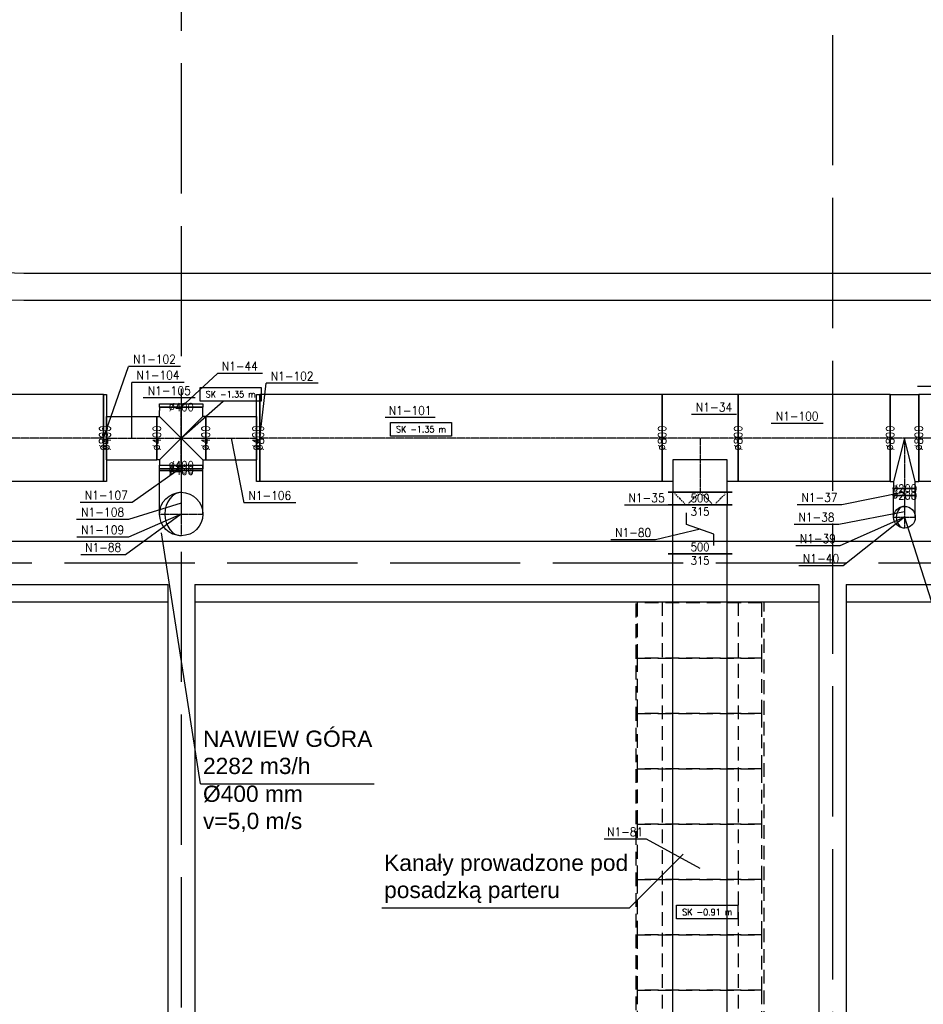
# Model space of a CAD drawing. Header units: millimetres. Extents: x -56303 to -45239, y -20463 to -4540.
# Tile 21 of 256: x -51771 to -50939, y -19551 to -18643. Entities that reach past the tile are written whole.
import ezdxf

# ---------------------------------------------------------------- set-up
doc = ezdxf.new("R2010")
doc.units = ezdxf.units.MM
for name, pattern in [('ACAD_ISO02W100', [15, 12, -3]), ('DASHDOT', [1, 0.5, -0.25, 0, -0.25]), ('DASHED', [19.05, 12.7, -6.35]), ('HIDDEN', [9.525, 6.35, -3.175]), ('HIDDEN2', [4.7625, 3.175, -1.5875])]:
    doc.linetypes.add(name, pattern=pattern)
doc.layers.add('---Widok', color=7, linetype='Continuous', lineweight=25)
doc.layers.add('---Ściany', color=5, linetype='Continuous', lineweight=25)
for name, color, linetype in [('_HVAC_opis', 3, 'Continuous'), ('_HVAC_podkład', 8, 'Continuous'), ('FLUID-N1', 7, 'Continuous'), ('FLUID-N1-60-INF', 7, 'Continuous'), ('FLUID-N1-75-DIM', 7, 'Continuous'), ('FLUID-N1-80-NUM', 7, 'Continuous'), ('FLUID-N1-SYM', 7, 'Continuous')]:
    doc.layers.add(name, color=color, linetype=linetype)
doc.styles.add('OPIS1', font='ROMANS.SHX', dxfattribs={"width": 0.9})
doc.styles.get("Standard").update_dxf_attribs({"font": 'arial.ttf'})
doc.dimstyles.new('wymiar', dxfattribs={"dimtxt": 8, "dimasz": 5, "dimexe": 0.1, "dimexo": 0.1, "dimgap": 1, "dimtad": 1, "dimdec": 0, "dimlfac": 10, "dimdsep": 46, "dimtxsty": 'OPIS1', "dimblk": 'OBLIQUE', "dimcen": 10, "dimclrd": 256, "dimclre": 256, "dimadec": 0, "dimazin": 0, "dimtfac": 1, "dimtdec": 0, "dimtmove": 0, "dimatfit": 3, "dimfxl": 1, "dimarcsym": 0})

# ---------------------------------------------------------------- blocks, each defined once
blk = doc.blocks.new('*U342')
at = {"color": 132, "linetype": 'Continuous', "lineweight": -2}
blk.add_line((-150, -100), (-150, 100), dxfattribs=at)
at = {"color": 0, "linetype": 'ByBlock', "lineweight": -2}
for p, q in [((50, 100), (-150, 100)), ((50, -100), (-150, -100))]:
    blk.add_line(p, q, dxfattribs=at)
blk.add_circle((50, 0), 100, dxfattribs=at)
at = {"layer": 'FLUID-N1-SYM', "color": 7, "linetype": 'DASHDOT'}
for p, q in [((50, -100), (50, 100)), ((-150, 0), (150, 0))]:
    blk.add_line(p, q, dxfattribs=at)
blk = doc.blocks.new('*U343')
at = {"color": 132, "linetype": 'Continuous', "lineweight": -2}
for p, q in [((-100, 465), (100, 465)), ((-132.5, -400), (-132.5, 400)), ((132.5, 400), (132.5, -400))]:
    blk.add_line(p, q, dxfattribs=at)
at = {"color": 0, "linetype": 'ByBlock', "lineweight": -2}
for p, q in [((-100, 465), (-100, 400)), ((100, 400), (100, 465)), ((-100, 400), (-132.5, 400)), ((132.5, 400), (100, 400)), ((132.5, -400), (-132.5, -400))]:
    blk.add_line(p, q, dxfattribs=at)
at = {"color": 7, "linetype": 'Continuous'}
for p, q in [((-100, 400), (0, 0)), ((0, 0), (100, 400))]:
    blk.add_line(p, q, dxfattribs=at)
at = {"layer": 'FLUID-N1-SYM', "color": 7, "linetype": 'DASHDOT'}
for p, q in [((0, 0), (0, 465)), ((-132.5, 0), (132.5, 0))]:
    blk.add_line(p, q, dxfattribs=at)
blk = doc.blocks.new('*U356')
at = {"color": 132, "linetype": 'Continuous', "lineweight": -2}
for p, q in [((-359.5, -400), (-359.5, 400)), ((359.5, 400), (359.5, -400))]:
    blk.add_line(p, q, dxfattribs=at)
at = {"color": 0, "linetype": 'ByBlock', "lineweight": -2}
for p, q in [((-359.5, 400), (359.5, 400)), ((-359.5, -400), (359.5, -400))]:
    blk.add_line(p, q, dxfattribs=at)
at = {"layer": 'FLUID-N1-SYM', "color": 7, "linetype": 'DASHDOT'}
blk.add_line((-359.5, 0), (359.5, 0), dxfattribs=at)
blk = doc.blocks.new('*U357')
at = {"color": 132, "linetype": 'Continuous', "lineweight": -2}
for p, q in [((-700, -400), (-700, 400)), ((700, 400), (700, -400))]:
    blk.add_line(p, q, dxfattribs=at)
at = {"color": 0, "linetype": 'ByBlock', "lineweight": -2}
for p, q in [((-700, 400), (700, 400)), ((-700, -400), (700, -400))]:
    blk.add_line(p, q, dxfattribs=at)
at = {"layer": 'FLUID-N1-SYM', "color": 7, "linetype": 'DASHDOT'}
blk.add_line((-700, 0), (700, 0), dxfattribs=at)
blk = doc.blocks.new('*U362')
at = {"color": 132, "linetype": 'Continuous', "lineweight": -2}
blk.add_line((-300, -200), (-300, 200), dxfattribs=at)
at = {"color": 0, "linetype": 'ByBlock', "lineweight": -2}
for p, q in [((100, 200), (-300, 200)), ((100, -200), (-300, -200))]:
    blk.add_line(p, q, dxfattribs=at)
blk.add_circle((100, 0), 200, dxfattribs=at)
at = {"layer": 'FLUID-N1-SYM', "color": 7, "linetype": 'DASHDOT'}
for p, q in [((100, -200), (100, 200)), ((-300, 0), (300, 0))]:
    blk.add_line(p, q, dxfattribs=at)
blk = doc.blocks.new('*U363')
at = {"color": 132, "linetype": 'Continuous', "lineweight": -2}
for p, q in [((-1853.5, -400), (-1853.5, 400)), ((1853.5, 400), (1853.5, -400))]:
    blk.add_line(p, q, dxfattribs=at)
at = {"color": 0, "linetype": 'ByBlock', "lineweight": -2}
for p, q in [((-1853.5, 400), (1853.5, 400)), ((-1853.5, -400), (1853.5, -400))]:
    blk.add_line(p, q, dxfattribs=at)
at = {"layer": 'FLUID-N1-SYM', "color": 7, "linetype": 'DASHDOT'}
blk.add_line((-1853.5, 0), (1853.5, 0), dxfattribs=at)
blk = doc.blocks.new('*U323')
at = {"color": 132, "linetype": 'Continuous', "lineweight": -2}
for p, q in [((-32.5, -100), (-32.5, 100)), ((32.5, 100), (32.5, -100))]:
    blk.add_line(p, q, dxfattribs=at)
at = {"color": 0, "linetype": 'ByBlock', "lineweight": -2}
for p, q in [((-32.5, 100), (32.5, 100)), ((-32.5, -100), (32.5, -100))]:
    blk.add_line(p, q, dxfattribs=at)
at = {"layer": 'FLUID-N1-SYM', "color": 7, "linetype": 'DASHDOT'}
blk.add_line((-32.5, 0), (32.5, 0), dxfattribs=at)
blk = doc.blocks.new('*U399')
at = {"color": 132, "linetype": 'Continuous', "lineweight": -2}
for p, q in [((-234, -200), (-234, 200)), ((234, 200), (234, -200))]:
    blk.add_line(p, q, dxfattribs=at)
at = {"color": 0, "linetype": 'ByBlock', "lineweight": -2}
for p, q in [((-234, 200), (234, 200)), ((-234, -200), (234, -200))]:
    blk.add_line(p, q, dxfattribs=at)
at = {"layer": 'FLUID-N1-SYM', "color": 7, "linetype": 'DASHDOT'}
blk.add_line((-234, 0), (234, 0), dxfattribs=at)
blk = doc.blocks.new('*U400')
at = {"color": 132, "linetype": 'Continuous', "lineweight": -2}
for p, q in [((-231.5, -200), (-231.5, 200)), ((231.5, 200), (231.5, -200))]:
    blk.add_line(p, q, dxfattribs=at)
at = {"color": 0, "linetype": 'ByBlock', "lineweight": -2}
for p, q in [((-231.5, 200), (231.5, 200)), ((-231.5, -200), (231.5, -200))]:
    blk.add_line(p, q, dxfattribs=at)
at = {"layer": 'FLUID-N1-SYM', "color": 7, "linetype": 'DASHDOT'}
blk.add_line((-231.5, 0), (231.5, 0), dxfattribs=at)
blk = doc.blocks.new('*U401')
at = {"color": 132, "linetype": 'Continuous', "lineweight": -2}
for p, q in [((-200, 285), (200, 285)), ((-225, -200), (-225, 200)), ((225, 200), (225, -200)), ((200, -285), (-200, -285))]:
    blk.add_line(p, q, dxfattribs=at)
at = {"color": 0, "linetype": 'ByBlock', "lineweight": -2}
for p, q in [((-200, 285), (-200, 255)), ((200, 255), (200, 285)), ((-225, 200), (-200, 200)), ((-200, 200), (-200, 255)), ((200, 200), (200, 255)), ((225, 200), (200, 200)), ((-200, -200), (-225, -200)), ((-200, -200), (-200, -255)), ((-200, -285), (-200, -255)), ((200, -200), (225, -200)), ((200, -200), (200, -255)), ((200, -255), (200, -285))]:
    blk.add_line(p, q, dxfattribs=at)
at = {"color": 7, "linetype": 'Continuous'}
for p, q in [((-200, 200), (200, -200)), ((200, 200), (-200, -200))]:
    blk.add_line(p, q, dxfattribs=at)
at = {"layer": 'FLUID-N1-SYM', "color": 7, "linetype": 'DASHDOT'}
for p, q in [((0, -285), (0, 285)), ((-225, 0), (225, 0))]:
    blk.add_line(p, q, dxfattribs=at)
blk = doc.blocks.new('*U415')
at = {"color": 132, "linetype": 'Continuous', "lineweight": -2}
for p, q in [((-1856, -400), (-1856, 400)), ((1856, 400), (1856, -400))]:
    blk.add_line(p, q, dxfattribs=at)
at = {"color": 0, "linetype": 'ByBlock', "lineweight": -2}
for p, q in [((-1856, 400), (1856, 400)), ((-1856, -400), (1856, -400))]:
    blk.add_line(p, q, dxfattribs=at)
at = {"layer": 'FLUID-N1-SYM', "color": 7, "linetype": 'DASHDOT'}
blk.add_line((-1856, 0), (1856, 0), dxfattribs=at)
blk = doc.blocks.new('*U416')
at = {"color": 132, "linetype": 'Continuous', "lineweight": -2}
for p, q in [((-295, 500), (295, 500)), ((-350, -400), (-350, 400)), ((350, 400), (350, -400)), ((-250, 200), (250, 200))]:
    blk.add_line(p, q, dxfattribs=at)
at = {"color": 0, "linetype": 'ByBlock', "lineweight": -2}
for p, q in [((-250, 500), (-250, 200)), ((250, 200), (250, 500)), ((-350, 400), (-250, 400)), ((250, 400), (350, 400)), ((-250, 200), (250, 200)), ((-350, -400), (350, -400))]:
    blk.add_line(p, q, dxfattribs=at)
at = {"layer": 'FLUID-N1-SYM', "color": 7, "linetype": 'DASHDOT'}
for p, q in [((0, 0), (0, 500)), ((-350, 0), (350, 0))]:
    blk.add_line(p, q, dxfattribs=at)
blk = doc.blocks.new('*U419')
at = {"color": 132, "linetype": 'Continuous', "lineweight": -2}
for p, q in [((-57.5, -295), (-57.5, 295)), ((57.5, 295), (57.5, -295))]:
    blk.add_line(p, q, dxfattribs=at)
at = {"color": 0, "linetype": 'ByBlock', "lineweight": -2}
for p, q in [((-57.5, 250), (57.5, 250)), ((57.5, -250), (-57.5, -250))]:
    blk.add_line(p, q, dxfattribs=at)
at = {"color": 7, "linetype": 'DASHED'}
for p, q in [((0, 187.5), (-44.2, 231.7)), ((0, 187.5), (44.2, 143.3)), ((0, 62.5), (44.2, 106.7)), ((0, 62.5), (-44.2, 18.3)), ((0, -62.5), (-44.2, -18.3)), ((0, -62.5), (44.2, -106.7)), ((0, -187.5), (44.2, -143.3)), ((0, -187.5), (-44.2, -231.7))]:
    blk.add_line(p, q, dxfattribs=at)
at = {"color": 7, "linetype": 'Continuous'}
for points in [[(-4, 187.5, 8, 8, 1), (4, 187.5, 8, 8, 1)], [(-4, 62.5, 8, 8, 1), (4, 62.5, 8, 8, 1)], [(-4, -62.5, 8, 8, 1), (4, -62.5, 8, 8, 1)], [(-4, -187.5, 8, 8, 1), (4, -187.5, 8, 8, 1)]]:
    blk.add_lwpolyline(points, format="xyseb", close=True, dxfattribs=at)
blk = doc.blocks.new('*U437')
at = {"color": 0, "linetype": 'ByBlock', "lineweight": -2}
blk.add_circle((0, 0), 100, dxfattribs=at)
blk = doc.blocks.new('*U445')
at = {"color": 132, "linetype": 'Continuous', "lineweight": -2}
for p, q in [((-25, -200), (-25, 200)), ((25, 200), (25, -200))]:
    blk.add_line(p, q, dxfattribs=at)
at = {"color": 0, "linetype": 'ByBlock', "lineweight": -2}
for p, q in [((-25, 200), (25, 200)), ((-25, -200), (25, -200))]:
    blk.add_line(p, q, dxfattribs=at)
at = {"layer": 'FLUID-N1-SYM', "color": 7, "linetype": 'DASHDOT'}
blk.add_line((-25, 0), (25, 0), dxfattribs=at)
blk = doc.blocks.new('*U446')
at = {"color": 0, "linetype": 'ByBlock', "lineweight": -2}
blk.add_circle((0, 0), 200, dxfattribs=at)
blk = doc.blocks.new('*U458')
at = {"color": 132, "linetype": 'Continuous', "lineweight": -2}
blk.add_line((0, -200), (0, 200), dxfattribs=at)
at = {"color": 0, "linetype": 'ByBlock', "lineweight": -2}
for p, q in [((0, 200), (30, 200)), ((30, 200), (30, -200)), ((30, -200), (0, -200))]:
    blk.add_line(p, q, dxfattribs=at)
blk = doc.blocks.new('*U508')
at = {"color": 0, "linetype": 'ByBlock', "lineweight": -2}
blk.add_circle((0, 0), 100, dxfattribs=at)
at = {"color": 7, "linetype": 'Continuous'}
blk.add_ellipse((0, 0), major_axis=(0, 100), ratio=0.75, start_param=3.141593, end_param=6.283185, dxfattribs=at)
blk = doc.blocks.new('*U514')
at = {"color": 0, "linetype": 'ByBlock', "lineweight": -2}
blk.add_circle((0, 0), 200, dxfattribs=at)
at = {"color": 7, "linetype": 'Continuous'}
blk.add_ellipse((0, 0), major_axis=(0, 200), ratio=0.75, start_param=3.141593, end_param=6.283185, dxfattribs=at)
blk = doc.blocks.new('*U549')
at = {"color": 132, "linetype": 'Continuous', "lineweight": -2}
for p, q in [((-2899.5, -295), (-2899.5, 295)), ((2899.5, 295), (2899.5, -295))]:
    blk.add_line(p, q, dxfattribs=at)
at = {"color": 0, "linetype": 'ByBlock', "lineweight": -2}
for p, q in [((-2899.5, 250), (2899.5, 250)), ((-2899.5, -250), (2899.5, -250))]:
    blk.add_line(p, q, dxfattribs=at)
blk = doc.blocks.new('*U562')
at = {"color": 132, "linetype": 'Continuous', "lineweight": -2}
for p, q in [((-225.5, -295), (-225.5, 295)), ((225.5, 295), (225.5, -295))]:
    blk.add_line(p, q, dxfattribs=at)
at = {"color": 0, "linetype": 'ByBlock', "lineweight": -2}
for p, q in [((-225.5, 250), (225.5, 250)), ((-225.5, -250), (225.5, -250))]:
    blk.add_line(p, q, dxfattribs=at)
at = {"color": 7, "linetype": 'Continuous'}
for p, q in [((-45.1, -125), (45.1, 125)), ((45.1, 125), (150.3, 125)), ((-150.3, -125), (-45.1, -125))]:
    blk.add_line(p, q, dxfattribs=at)
blk = doc.blocks.new('A$C0F2A2BC9')
at = {"layer": '---Widok', "color": 8, "linetype": 'HIDDEN2', "ltscale": 4}
for points in [[(180, -36.77), (180, -87.77), (65, -87.77), (65, -36.77)], [(1020, -36.77), (1020, -87.77), (1135, -87.77), (1135, -36.77)], [(180, -87.77), (180, -138.77), (65, -138.77), (65, -87.77)], [(1020, -87.77), (1020, -138.77), (1135, -138.77), (1135, -87.77)], [(180, -138.77), (180, -189.77), (65, -189.77), (65, -138.77)], [(1020, -138.77), (1020, -189.77), (1135, -189.77), (1135, -138.77)], [(180, -189.77), (180, -240.77), (65, -240.77), (65, -189.77)], [(1020, -189.77), (1020, -240.77), (1135, -240.77), (1135, -189.77)], [(180, -240.77), (180, -291.77), (65, -291.77), (65, -240.77)], [(1020, -240.77), (1020, -291.77), (1135, -291.77), (1135, -240.77)], [(180, -291.77), (180, -342.77), (65, -342.77), (65, -291.77)], [(1020, -291.77), (1020, -342.77), (1135, -342.77), (1135, -291.77)], [(180, -342.77), (180, -393.77), (65, -393.77), (65, -342.77)], [(1020, -342.77), (1020, -393.77), (1135, -393.77), (1135, -342.77)], [(180, -393.77), (180, -444.77), (65, -444.77), (65, -393.77)], [(1020, -393.77), (1020, -444.77), (1135, -444.77), (1135, -393.77)], [(180, -444.77), (180, -495.77), (65, -495.77), (65, -444.77)], [(1020, -444.77), (1020, -495.77), (1135, -495.77), (1135, -444.77)], [(180, -495.77), (180, -546.77), (65, -546.77), (65, -495.77)], [(1020, -495.77), (1020, -546.77), (1135, -546.77), (1135, -495.77)], [(150, -650.65), (75, -650.65), (75, -547.65), (150, -547.65)], [(225, -650.65), (150, -650.65), (150, -547.65), (225, -547.65)], [(300, -650.65), (225, -650.65), (225, -547.65), (300, -547.65)], [(375, -650.65), (300, -650.65), (300, -547.65), (375, -547.65)], [(450, -650.65), (375, -650.65), (375, -547.65), (450, -547.65)], [(525, -650.65), (450, -650.65), (450, -547.65), (525, -547.65)], [(675, -650.65), (750, -650.65), (750, -547.65), (675, -547.65)], [(750, -650.65), (825, -650.65), (825, -547.65), (750, -547.65)], [(825, -650.65), (900, -650.65), (900, -547.65), (825, -547.65)], [(900, -650.65), (975, -650.65), (975, -547.65), (900, -547.65)], [(975, -650.65), (1050, -650.65), (1050, -547.65), (975, -547.65)], [(1050, -650.65), (1125, -650.65), (1125, -547.65), (1050, -547.65)]]:
    blk.add_lwpolyline(points, close=True, dxfattribs=at)
at = {"layer": '---Widok', "color": 8, "linetype": 'HIDDEN2'}
for points in [[(97, -619.53), (132, -619.53), (132, -629.53), (97, -629.53)], [(170, -619.53), (205, -619.53), (205, -629.53), (170, -629.53)], [(245, -619.53), (280, -619.53), (280, -629.53), (245, -629.53)], [(320, -619.53), (355, -619.53), (355, -629.53), (320, -629.53)], [(395, -619.53), (430, -619.53), (430, -629.53), (395, -629.53)], [(468, -619.53), (503, -619.53), (503, -629.53), (468, -629.53)], [(732, -619.53), (697, -619.53), (697, -629.53), (732, -629.53)], [(805, -619.53), (770, -619.53), (770, -629.53), (805, -629.53)], [(880, -619.53), (845, -619.53), (845, -629.53), (880, -629.53)], [(955, -619.53), (920, -619.53), (920, -629.53), (955, -629.53)], [(1030, -619.53), (995, -619.53), (995, -629.53), (1030, -629.53)], [(1103, -619.53), (1068, -619.53), (1068, -629.53), (1103, -629.53)]]:
    blk.add_lwpolyline(points, close=True, dxfattribs=at)
for points in [[(97, -629.53), (100.25, -622.41), (132, -619.53)], [(170, -629.53), (173.25, -622.41), (205, -619.53)], [(245, -629.53), (248.25, -622.41), (280, -619.53)], [(320, -629.53), (323.25, -622.41), (355, -619.53)], [(395, -629.53), (398.25, -622.41), (430, -619.53)], [(468, -629.53), (471.25, -622.41), (503, -619.53)], [(732, -629.53), (728.75, -622.41), (697, -619.53)], [(805, -629.53), (801.75, -622.41), (770, -619.53)], [(880, -629.53), (876.75, -622.41), (845, -619.53)], [(955, -629.53), (951.75, -622.41), (920, -619.53)], [(1030, -629.53), (1026.75, -622.41), (995, -619.53)], [(1103, -629.53), (1099.75, -622.41), (1068, -619.53)]]:
    blk.add_lwpolyline(points, dxfattribs=at)
at = {"layer": '---Ściany', "color": 8, "linetype": 'HIDDEN', "ltscale": 2}
for points in [[(525, -627.53), (525, -651.53), (75, -651.53), (75, -540), (63, -540), (63, -36)], [(87, -36), (87, -639.53), (525, -639.53)], [(525, -569.53), (525, -545.53), (181, -545.53), (181, -36), (157, -36), (157, -569.53), (525, -569.53)], [(1113, -36), (1113, -639.53), (675, -639.53)], [(675, -627.53), (675, -651.53), (1125, -651.53), (1125, -540), (1137, -540), (1137, -36)], [(675, -569.53), (675, -545.53), (1019, -545.53), (1019, -36), (1043, -36), (1043, -569.53), (675, -569.53)]]:
    blk.add_lwpolyline(points, dxfattribs=at)
blk = doc.blocks.new('*U634')
at = {"color": 132, "linetype": 'Continuous', "lineweight": -2}
blk.add_line((0, -400), (0, 400), dxfattribs=at)
at = {"color": 0, "linetype": 'ByBlock', "lineweight": -2}
for p, q in [((0, 400), (30, 400)), ((30, 400), (30, -400)), ((30, -400), (0, -400))]:
    blk.add_line(p, q, dxfattribs=at)
blk = doc.blocks.new('*U635')
at = {"color": 132, "linetype": 'Continuous', "lineweight": -2}
blk.add_line((0, -400), (0, 400), dxfattribs=at)
at = {"color": 0, "linetype": 'ByBlock', "lineweight": -2}
for p, q in [((0, 400), (30, 400)), ((30, 400), (30, -400)), ((30, -400), (0, -400))]:
    blk.add_line(p, q, dxfattribs=at)
blk = doc.blocks.new('_Oblique')
at = {"color": 0, "linetype": 'ByBlock', "lineweight": -2}
blk.add_line((-0.5, -0.5), (0.5, 0.5), dxfattribs=at)

msp = doc.modelspace()

# ---------------------------------------------------------------- linework, layer by layer
at = {"layer": '_HVAC_opis'}
for p, q in [((-50892.36, -19302.08), (-50956.19, -19101.3)), ((-51604.66, -19347.42), (-51640.69, -19116.39)), ((-51604.66, -19347.42), (-51444.75, -19347.42)), ((-51209.36, -19461.69), (-51159.94, -19412.27)), ((-51437.78, -19461.69), (-51209.36, -19461.69))]:
    msp.add_line(p, q, dxfattribs=at)
at = {"layer": '_HVAC_podkład', "linetype": 'ACAD_ISO02W100', "ltscale": 10}
for p, q in [((-51022.44, -15657.63), (-51022.44, -20462.96)), ((-51622.44, -15683.63), (-51622.44, -20436.8)), ((-53680.08, -19143.93), (-49212.84, -19143.93))]:
    msp.add_line(p, q, dxfattribs=at)
at = {"layer": '_HVAC_podkład'}
for p, q in [((-51767.44, -18876.93), (-50089.44, -18876.93)), ((-51767.44, -18901.93), (-50064.44, -18901.93)), ((-52209.94, -19163.93), (-51634.94, -19163.93)), ((-51634.94, -19163.93), (-51634.94, -19683.93)), ((-51609.94, -19163.93), (-51034.94, -19163.93)), ((-51609.94, -19163.93), (-51609.94, -19683.93)), ((-51034.94, -19163.93), (-51034.94, -19683.93)), ((-51009.94, -19163.93), (-50460.44, -19163.93)), ((-51009.94, -19163.93), (-51009.94, -19683.93)), ((-52209.94, -19179.93), (-51634.94, -19179.93)), ((-51609.94, -19179.93), (-51034.94, -19179.93)), ((-51009.94, -19179.93), (-50460.44, -19179.93))]:
    msp.add_line(p, q, dxfattribs=at)
msp.add_lwpolyline([(-53402.44, -18393.93), (-53402.44, -18693.93), (-53351.44, -18693.93), (-53351.44, -18744.93), (-53402.44, -18744.93), (-53402.44, -19123.93), (-50404.44, -19123.93), (-50404.44, -19803.14)], dxfattribs=at)
for radius, start in [(333, 180), (358, 184.00436)]:
    msp.add_arc((-51767.44, -18543.93), radius, start, 270, dxfattribs=at)
at = {"layer": 'FLUID-N1-60-INF', "color": 7}
for points in [[(-51605.06, -18982.43), (-51548.72, -18982.43), (-51548.72, -18994.83), (-51605.06, -18994.83)], [(-51429.75, -19014.65), (-51373.41, -19014.65), (-51373.41, -19027.05), (-51429.75, -19027.05)], [(-51166.08, -19459.44), (-51109.73, -19459.44), (-51109.73, -19471.84), (-51166.08, -19471.84)]]:
    msp.add_lwpolyline(points, close=True, dxfattribs=at)
at = {"layer": 'FLUID-N1-80-NUM', "color": 3}
for p, q in [((-51623.11, -18962.93), (-51670.99, -18962.93)), ((-51547.74, -18969.33), (-51589.11, -18969.33)), ((-51619.72, -18977.67), (-51667.95, -18977.67)), ((-51496.36, -18978.51), (-51544.24, -18978.51)), ((-50903.47, -18981.52), (-50944.15, -18981.52)), ((-51609.54, -18991.96), (-51657.42, -18991.96)), ((-51388.62, -19010.14), (-51434.45, -19010.14)), ((-51110.98, -19007.2), (-51152.35, -19007.2)), ((-51031.05, -19015.5), (-51078.94, -19015.5)), ((-51667.57, -19088.33), (-51715.46, -19088.33)), ((-51516.94, -19088.5), (-51564.83, -19088.5)), ((-51173.23, -19090.78), (-51214.25, -19090.78)), ((-51013.92, -19090.39), (-51054.95, -19090.39)), ((-51670.95, -19103.89), (-51718.83, -19103.89)), ((-51016.64, -19108.62), (-51057.67, -19108.62)), ((-51671.12, -19120.27), (-51718.67, -19120.27)), ((-51185.61, -19122.75), (-51226.64, -19122.75)), ((-51015.72, -19128.29), (-51056.41, -19128.29)), ((-51673.82, -19136.39), (-51714.85, -19136.39)), ((-51012.56, -19146.52), (-51053.59, -19146.52)), ((-51193.94, -19398.38), (-51232.91, -19398.38))]:
    msp.add_line(p, q, dxfattribs=at)

# ---------------------------------------------------------------- block references
at = {"layer": '_HVAC_opis'}
msp.add_blockref('A$C0F2A2BC9', (-52222.44, -19143.93), dxfattribs=at)
at = {"layer": 'FLUID-N1', "color": 132, "linetype": 'Continuous', "zscale": 0.1}
for name, p, xscale, yscale, rotation in [('*U415', (-51879.81, -19028.93), 0.1, 0.1, 180.0000000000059), ('*U635', (-51694.21, -19028.93), 0.1, 0.1, 359.9999999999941), ('*U634', (-51550.14, -19028.93), 0.1, 0.1, 180.0000000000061), ('*U363', (-51364.79, -19028.93), 0.1000000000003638, 0.09999999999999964, 180.0000000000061), ('*U416', (-51144.44, -19028.93), 0.1000000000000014, 0.1, 180.0000000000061), ('*U357', (-51039.44, -19028.93), 0.1000000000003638, 0.09999999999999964, 180.0000000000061), ('*U343', (-50956.19, -19028.93), 0.09999999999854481, 0.09999999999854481, 180.0000000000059), ('*U356', (-50906.99, -19028.93), 0.1000000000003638, 0.09999999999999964, 180.0000000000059), ('*U401', (-51622.44, -19028.93), 0.1000000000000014, 0.1000000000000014, 359.9999999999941), ('*U458', (-51622.44, -19000.43), 0.1, 0.1000000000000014, 90), ('*U445', (-51622.44, -19056.43), 0.1, 0.1000000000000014, 90), ('*U362', (-51622.44, -19088.93, 0), 0.09999999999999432, 0.1000000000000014, 270.0000000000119), ('*U323', (-50956.19, -19078.68), 0.1, 0.1, 90), ('*U446', (-51622.44, -19098.93), 0.1000000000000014, 0.1000000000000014, 359.9999999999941), ('*U514', (-51622.44, -19098.93), 0.1, 0.1, 180.0000000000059), ('*U419', (-51144.44, -19084.68), 0.1, 0.1, 269.9999999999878), ('*U342', (-50956.19, -19096.93), 0.1000000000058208, 0.09999999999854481, 270.0000000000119), ('*U562', (-51144.44, -19112.98), 0.1, 0.1, 89.99999999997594), ('*U437', (-50956.19, -19101.93), 0.09999999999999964, 0.09999999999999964, 90), ('*U508', (-50956.19, -19101.93), 0.1, 0.1, 180.0000000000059), ('*U549', (-51144.44, -19425.51), 0.1000000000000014, 0.1000000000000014, 89.99999999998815)]:
    msp.add_blockref(name, p, dxfattribs=dict(at, xscale=xscale, yscale=yscale, rotation=rotation))
at = {"layer": 'FLUID-N1', "color": 132, "linetype": 'Continuous', "xscale": 0.09999999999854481, "yscale": 0.09999999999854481, "zscale": 0.1}
for name, p in [('*U400', (-51668.09, -19028.93)), ('*U399', (-51576.54, -19028.93))]:
    msp.add_blockref(name, p, dxfattribs=at)

# ---------------------------------------------------------------- texts
at = {"layer": '_HVAC_opis', "char_height": 15, "attachment_point": 1}
for s, insert, width in [('NAWIEW GÓRA\\P2282 m3/h', (-51602.43, -19298.45), 192.8252), ('%%C400 mm\\Pv=5,0 m/s', (-51602.43, -19349.13), 192.8252), ('Kanały prowadzone pod posadzką parteru', (-51435.55, -19412.72), 231.1782)]:
    msp.add_mtext(s, dxfattribs=dict(at, insert=insert, width=width))
at = {"layer": 'FLUID-N1-60-INF', "color": 7, "char_height": 6, "attachment_point": 5, "line_spacing_factor": 1.1, "style": 'OPIS1'}
for s, insert in [('SK -1.35 m', (-51576.89, -18988.63)), ('SK -1.35 m', (-51401.58, -19020.85)), ('SK -0.91 m', (-51137.91, -19465.64))]:
    msp.add_mtext(s, dxfattribs=dict(at, insert=insert))
at = {"layer": 'FLUID-N1-75-DIM', "color": 61, "char_height": 7.5, "attachment_point": 5, "style": 'OPIS1'}
for s, insert in [('∅400\\P', (-51622.44, -19000.43)), ('∅400\\P', (-51622.44, -19053.93)), ('∅400\\P', (-51622.44, -19057.43)), ('∅400\\P', (-51622.44, -19058.93)), ('∅200\\P', (-50956.19, -19075.43)), ('∅200\\P', (-50956.19, -19081.93)), ('500\\P315', (-51144.44, -19090.43)), ('500\\P315', (-51144.44, -19090.43)), ('500\\P315', (-51144.44, -19135.56))]:
    msp.add_mtext(s, dxfattribs=dict(at, insert=insert))
at = {"layer": 'FLUID-N1-75-DIM', "color": 61, "char_height": 7.5, "attachment_point": 5, "rotation": 90, "style": 'OPIS1'}
for s, insert in [('∅800\\P', (-51694.21, -19028.93)), ('∅400\\P', (-51691.24, -19028.93)), ('∅400\\P', (-51644.94, -19028.93)), ('∅400\\P', (-51599.94, -19028.93)), ('∅400\\P', (-51553.14, -19028.93)), ('∅800\\P', (-51550.14, -19028.93)), ('∅800\\P', (-51179.44, -19028.93)), ('∅800\\P', (-51179.44, -19028.93)), ('∅800\\P', (-51109.44, -19028.93)), ('∅800\\P', (-51109.44, -19028.93)), ('∅800\\P', (-50969.44, -19028.93)), ('∅800\\P', (-50969.44, -19028.93)), ('∅800\\P', (-50942.94, -19028.93)), ('∅800\\P', (-50942.94, -19028.93))]:
    msp.add_mtext(s, dxfattribs=dict(at, insert=insert))
at = {"layer": 'FLUID-N1-80-NUM', "color": 6, "char_height": 8, "attachment_point": 5, "style": 'OPIS1'}
for s, insert in [('N1-102\\P ', (-51647.05, -18962.93)), ('N1-44\\P ', (-51568.43, -18969.33)), ('N1-104\\P ', (-51643.83, -18977.67)), ('N1-102\\P ', (-51520.3, -18978.51)), ('N1-105\\P ', (-51633.48, -18991.96)), ('N1-34\\P ', (-51131.67, -19007.2)), ('N1-101\\P ', (-51411.54, -19010.14)), ('N1-100\\P ', (-51054.99, -19015.5)), ('N1-107\\P ', (-51691.51, -19088.33)), ('N1-106\\P ', (-51540.89, -19088.5)), ('N1-35\\P ', (-51193.74, -19090.78)), ('N1-37\\P ', (-51034.43, -19090.39)), ('N1-108\\P ', (-51694.89, -19103.89)), ('N1-38\\P ', (-51037.16, -19108.62)), ('N1-109\\P ', (-51694.9, -19120.27)), ('N1-80\\P ', (-51206.12, -19122.75)), ('N1-88\\P ', (-51694.33, -19136.39)), ('N1-39\\P ', (-51036.07, -19128.29)), ('N1-40\\P ', (-51033.07, -19146.52)), ('N1-81\\P ', (-51213.42, -19398.38))]:
    msp.add_mtext(s, dxfattribs=dict(at, insert=insert))

# ---------------------------------------------------------------- leaders
at = {"layer": 'FLUID-N1-60-INF', "color": 3}
msp.add_leader([(-51622.44, -19028.93), (-51583.9, -18994.83)], dimstyle='wymiar', override={"dimscale": 0.75, "dimclrd": 7, "dimclre": 7}, dxfattribs=at)
at = {"layer": 'FLUID-N1-80-NUM', "color": 3}
for points in [[(-51694.21, -19028.93), (-51670.99, -18962.93)], [(-51622.44, -19000.43), (-51589.11, -18969.33)], [(-51668.09, -19028.93), (-51667.95, -18977.67)], [(-51550.14, -19028.93), (-51544.24, -18978.51)], [(-51576.54, -19028.93), (-51564.83, -19088.5)], [(-51622.44, -19056.43), (-51667.57, -19088.33)], [(-50956.19, -19078.68), (-51013.92, -19090.39)], [(-51622.44, -19088.93), (-51670.95, -19103.89)], [(-51622.44, -19098.93), (-51673.82, -19136.39)], [(-51622.44, -19098.93), (-51671.12, -19120.27)], [(-50956.19, -19096.93), (-51016.64, -19108.62)], [(-50956.19, -19101.93), (-51015.72, -19128.29)], [(-50956.19, -19101.93), (-51012.56, -19146.52)], [(-51144.44, -19112.98), (-51185.61, -19122.75)], [(-51144.44, -19425.51), (-51193.94, -19398.38)]]:
    msp.add_leader(points, dimstyle='wymiar', override={"dimscale": 0.1, "dimclrd": 3, "dimclre": 3}, dxfattribs=at)

doc.saveas('drawing.dxf')
